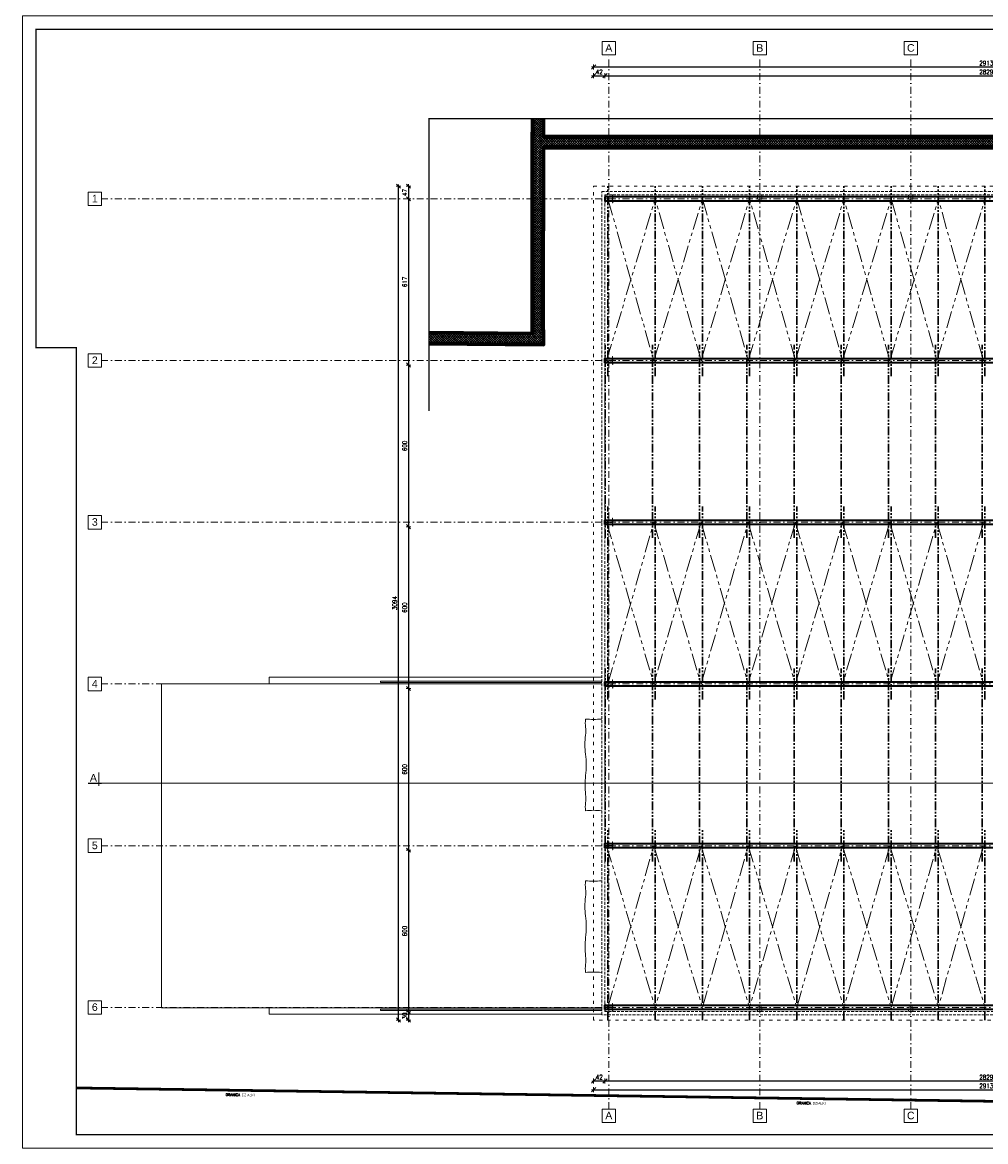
# Model space of a CAD drawing. Header units: millimetres. Extents: x 16720 to 74016, y 25810 to 81213.
# Tile 142 of 256: x 30172 to 33744, y 33360 to 37512. Entities that reach past the tile are written whole.
import ezdxf

# ---------------------------------------------------------------- set-up
doc = ezdxf.new("R2010")
doc.units = ezdxf.units.MM
for name, pattern in [('ACAD_ISO03W100', [30, 12, -18]), ('ACAD_ISO07W100', [3, 0, -3]), ('DASHDOTX2', [50.8, 25.4, -12.7, 0, -12.7]), ('HIDDENX2', [19.05, 12.7, -6.35]), ('PHANTOM', [63.5, 31.75, -6.35, 6.35, -6.35, 6.35, -6.35]), ('PRZER-TR3', [28, 15, -7, 0, -6])]:
    doc.linetypes.add(name, pattern=pattern)
for name, color, linetype, lineweight in [('1', 7, 'Continuous', 9), ('_DACH_nad', 230, 'Continuous', 18), ('_GRUBE', 7, 'Continuous', 40), ('_HATCH', 157, 'Continuous', 5), ('_L_GRANICA DZIAŁKI', 10, 'Continuous', 25), ('_O_KROPKOWANE', 2, 'ACAD_ISO07W100', 9), ('_O_OPISY', 110, 'Continuous', 9), ('_O_PRZEKROJOWE', 22, 'Continuous', 9), ('_OPISY', 110, 'Continuous', 9), ('_OSIE', 187, 'PRZER-TR3', 9), ('_OŚ', 165, 'DASHDOTX2', 9), ('_PRZERYWANE', 252, 'HIDDENX2', 9), ('_RAMKA', 212, 'Continuous', 9), ('_STAL', 113, 'Continuous', 35), ('_WIDOKOWE', 252, 'Continuous', 9), ('_WYMIAR', 151, 'Continuous', 9)]:
    doc.layers.add(name, color=color, linetype=linetype, lineweight=lineweight)
doc.styles.add('ROMANS', font='romans.shx', dxfattribs={"width": 0.8, "height": 17})
doc.styles.get("Standard").update_dxf_attribs({"font": 'arial.ttf'})
doc.dimstyles.new('DOM w 100', dxfattribs={"dimscale": 8, "dimtxt": 2.5, "dimasz": 0.2, "dimexe": 1.25, "dimexo": 2, "dimgap": 0.7, "dimtad": 1, "dimdec": 0, "dimtxsty": 'ROMANS', "dimblk1": 'wymgreg', "dimblk2": 'wymgregII', "dimsah": 1, "dimcen": 2.5, "dimdle": 1, "dimse1": 1, "dimse2": 1, "dimadec": 0, "dimazin": 0, "dimtfac": 1, "dimtdec": 0, "dimtix": 1, "dimtmove": 1, "dimatfit": 3, "dimfxl": 1.25, "dimarcsym": 0})

# ---------------------------------------------------------------- blocks, each defined once
blk = doc.blocks.new('wymgreg')
at = {"layer": '1'}
for p, q in [((0, 0), (-4.9, -4.9)), ((4.8, 0), (-3.9, 0)), ((0, 5.7), (0, -5.7)), ((0, 0), (4.9, 4.9))]:
    blk.add_line(p, q, dxfattribs=at)
blk = doc.blocks.new('wymgregII')
at = {"layer": '1', "rotation": 180}
blk.add_blockref('wymgreg', (0, 0), dxfattribs=at)
blk = doc.blocks.new('*D6537')
at = {"layer": '_WYMIAR', "color": 0, "lineweight": -2}
blk.add_line((32291.8, 33552), (35201.6, 33552), dxfattribs=at)
at = {"layer": 'Defpoints', "color": 0}
for p in [(32290.2, 33810.4), (35203.2, 33810.4), (35203.2, 33552)]:
    blk.add_point(p, dxfattribs=at)
at = {"layer": '_WYMIAR', "color": 0, "linetype": 'ByBlock', "lineweight": -2, "xscale": 1.6, "yscale": 1.6, "zscale": 1.6, "rotation": 180}
blk.add_blockref('wymgreg', (32290.2, 33552), dxfattribs=at)
at = {"layer": '_WYMIAR', "color": 0, "linetype": 'ByBlock', "lineweight": -2, "xscale": 1.6, "yscale": 1.6, "zscale": 1.6}
blk.add_blockref('wymgregII', (35203.2, 33552), dxfattribs=at)
at = {"layer": '_WYMIAR', "color": 0, "insert": (33746.7, 33566.1), "char_height": 17, "attachment_point": 5, "style": 'ROMANS'}
blk.add_mtext('2913', dxfattribs=at)
blk = doc.blocks.new('*D6539')
at = {"layer": '_WYMIAR', "color": 0, "lineweight": -2}
blk.add_line((35159.6, 33584.2), (32333.8, 33584.2), dxfattribs=at)
at = {"layer": 'Defpoints', "color": 0}
for p in [(32332.2, 33849.4), (35161.2, 33849.4), (32332.2, 33584.2)]:
    blk.add_point(p, dxfattribs=at)
at = {"layer": '_WYMIAR', "color": 0, "linetype": 'ByBlock', "lineweight": -2, "xscale": 1.6, "yscale": 1.6, "zscale": 1.6, "rotation": 180}
blk.add_blockref('wymgregII', (32332.2, 33584.2), dxfattribs=at)
at = {"layer": '_WYMIAR', "color": 0, "linetype": 'ByBlock', "lineweight": -2, "xscale": 1.6, "yscale": 1.6, "zscale": 1.6}
blk.add_blockref('wymgreg', (35161.2, 33584.2), dxfattribs=at)
at = {"layer": '_WYMIAR', "color": 0, "insert": (33746.7, 33598.3), "char_height": 17, "attachment_point": 5, "style": 'ROMANS'}
blk.add_mtext('2829', dxfattribs=at)
blk = doc.blocks.new('*D6540')
at = {"layer": '_WYMIAR', "color": 0, "lineweight": -2}
blk.add_line((32330.6, 33584.2), (32291.8, 33584.2), dxfattribs=at)
at = {"layer": 'Defpoints', "color": 0}
for p in [(32332.2, 33849.4), (32290.2, 33810.4), (32290.2, 33584.2)]:
    blk.add_point(p, dxfattribs=at)
at = {"layer": '_WYMIAR', "color": 0, "linetype": 'ByBlock', "lineweight": -2, "xscale": 1.6, "yscale": 1.6, "zscale": 1.6, "rotation": 180}
blk.add_blockref('wymgregII', (32290.2, 33584.2), dxfattribs=at)
at = {"layer": '_WYMIAR', "color": 0, "linetype": 'ByBlock', "lineweight": -2, "xscale": 1.6, "yscale": 1.6, "zscale": 1.6}
blk.add_blockref('wymgreg', (32332.2, 33584.2), dxfattribs=at)
at = {"layer": '_WYMIAR', "color": 0, "insert": (32311.2, 33598.3), "char_height": 17, "attachment_point": 5, "style": 'ROMANS'}
blk.add_mtext('42', dxfattribs=at)
blk = doc.blocks.new('*D6541')
at = {"layer": '_WYMIAR', "color": 0, "lineweight": -2}
blk.add_line((31566.5, 33812), (31566.5, 36902.8), dxfattribs=at)
at = {"layer": 'Defpoints', "color": 0}
for p in [(31566.5, 36904.4), (32290.2, 36904.4), (32290.2, 33810.4)]:
    blk.add_point(p, dxfattribs=at)
at = {"layer": '_WYMIAR', "color": 0, "linetype": 'ByBlock', "lineweight": -2, "xscale": 1.6, "yscale": 1.6, "zscale": 1.6}
for name, p, rotation in [('wymgregII', (31566.5, 36904.4), 90), ('wymgreg', (31566.5, 33810.4), 270)]:
    blk.add_blockref(name, p, dxfattribs=dict(at, rotation=rotation))
at = {"layer": '_WYMIAR', "color": 0, "insert": (31552.4, 35357.4), "char_height": 17, "attachment_point": 5, "rotation": 90, "style": 'ROMANS'}
blk.add_mtext('3094', dxfattribs=at)
blk = doc.blocks.new('*D6542')
at = {"layer": '_WYMIAR', "color": 0, "lineweight": -2}
blk.add_line((31603.6, 36902.8), (31603.6, 36859), dxfattribs=at)
at = {"layer": 'Defpoints', "color": 0}
for p in [(32290.2, 36904.4), (31603.6, 36857.4), (32332.2, 36857.4)]:
    blk.add_point(p, dxfattribs=at)
at = {"layer": '_WYMIAR', "color": 0, "linetype": 'ByBlock', "lineweight": -2, "xscale": 1.6, "yscale": 1.6, "zscale": 1.6}
for name, p, rotation in [('wymgreg', (31603.6, 36904.4), 90), ('wymgregII', (31603.6, 36857.4), 270)]:
    blk.add_blockref(name, p, dxfattribs=dict(at, rotation=rotation))
at = {"layer": '_WYMIAR', "color": 0, "insert": (31589.5, 36880.9), "char_height": 17, "attachment_point": 5, "rotation": 90, "style": 'ROMANS'}
blk.add_mtext('47', dxfattribs=at)
blk = doc.blocks.new('*D6543')
at = {"layer": '_WYMIAR', "color": 0, "lineweight": -2}
blk.add_line((31603.6, 36855.8), (31603.6, 36242.4), dxfattribs=at)
at = {"layer": 'Defpoints', "color": 0}
for p in [(32332.2, 36857.4), (31603.6, 36240.8), (31603.6, 36240.8)]:
    blk.add_point(p, dxfattribs=at)
at = {"layer": '_WYMIAR', "color": 0, "linetype": 'ByBlock', "lineweight": -2, "xscale": 1.6, "yscale": 1.6, "zscale": 1.6}
for name, p, rotation in [('wymgreg', (31603.6, 36857.4), 90), ('wymgregII', (31603.6, 36240.8), 270)]:
    blk.add_blockref(name, p, dxfattribs=dict(at, rotation=rotation))
at = {"layer": '_WYMIAR', "color": 0, "insert": (31589.5, 36549.1), "char_height": 17, "attachment_point": 5, "rotation": 90, "style": 'ROMANS'}
blk.add_mtext('617', dxfattribs=at)
blk = doc.blocks.new('*D6544')
at = {"layer": '_WYMIAR', "color": 0, "lineweight": -2}
blk.add_line((31603.6, 36239.2), (31603.6, 35642.4), dxfattribs=at)
at = {"layer": 'Defpoints', "color": 0}
for p in [(31603.6, 36240.8), (31603.6, 35640.8), (31603.6, 35640.8)]:
    blk.add_point(p, dxfattribs=at)
at = {"layer": '_WYMIAR', "color": 0, "linetype": 'ByBlock', "lineweight": -2, "xscale": 1.6, "yscale": 1.6, "zscale": 1.6}
for name, p, rotation in [('wymgreg', (31603.6, 36240.8), 90), ('wymgregII', (31603.6, 35640.8), 270)]:
    blk.add_blockref(name, p, dxfattribs=dict(at, rotation=rotation))
at = {"layer": '_WYMIAR', "color": 0, "insert": (31589.5, 35940.8), "char_height": 17, "attachment_point": 5, "rotation": 90, "style": 'ROMANS'}
blk.add_mtext('600', dxfattribs=at)
blk = doc.blocks.new('*D6545')
at = {"layer": '_WYMIAR', "color": 0, "lineweight": -2}
blk.add_line((31603.6, 35639.2), (31603.6, 35042.4), dxfattribs=at)
at = {"layer": 'Defpoints', "color": 0}
for p in [(31603.6, 35640.8), (31591.8, 35040.8), (31603.6, 35040.8)]:
    blk.add_point(p, dxfattribs=at)
at = {"layer": '_WYMIAR', "color": 0, "linetype": 'ByBlock', "lineweight": -2, "xscale": 1.6, "yscale": 1.6, "zscale": 1.6}
for name, p, rotation in [('wymgreg', (31603.6, 35640.8), 90), ('wymgregII', (31603.6, 35040.8), 270)]:
    blk.add_blockref(name, p, dxfattribs=dict(at, rotation=rotation))
at = {"layer": '_WYMIAR', "color": 0, "insert": (31589.5, 35340.8), "char_height": 17, "attachment_point": 5, "rotation": 90, "style": 'ROMANS'}
blk.add_mtext('600', dxfattribs=at)
blk = doc.blocks.new('*D6546')
at = {"layer": '_WYMIAR', "color": 0, "lineweight": -2}
blk.add_line((31603.6, 35039.2), (31603.6, 34442.4), dxfattribs=at)
at = {"layer": 'Defpoints', "color": 0}
for p in [(31591.8, 35040.8), (31603.6, 34440.8), (31619.2, 34440.8)]:
    blk.add_point(p, dxfattribs=at)
at = {"layer": '_WYMIAR', "color": 0, "linetype": 'ByBlock', "lineweight": -2, "xscale": 1.6, "yscale": 1.6, "zscale": 1.6}
for name, p, rotation in [('wymgreg', (31603.6, 35040.8), 90), ('wymgregII', (31603.6, 34440.8), 270)]:
    blk.add_blockref(name, p, dxfattribs=dict(at, rotation=rotation))
at = {"layer": '_WYMIAR', "color": 0, "insert": (31589.5, 34740.8), "char_height": 17, "attachment_point": 5, "rotation": 90, "style": 'ROMANS'}
blk.add_mtext('600', dxfattribs=at)
blk = doc.blocks.new('*D6547')
at = {"layer": '_WYMIAR', "color": 0, "lineweight": -2}
blk.add_line((31603.6, 34439.2), (31603.6, 33842.4), dxfattribs=at)
at = {"layer": 'Defpoints', "color": 0}
for p in [(31619.2, 34440.8), (31600.9, 33840.8), (31603.6, 33840.8)]:
    blk.add_point(p, dxfattribs=at)
at = {"layer": '_WYMIAR', "color": 0, "linetype": 'ByBlock', "lineweight": -2, "xscale": 1.6, "yscale": 1.6, "zscale": 1.6}
for name, p, rotation in [('wymgreg', (31603.6, 34440.8), 90), ('wymgregII', (31603.6, 33840.8), 270)]:
    blk.add_blockref(name, p, dxfattribs=dict(at, rotation=rotation))
at = {"layer": '_WYMIAR', "color": 0, "insert": (31589.5, 34140.8), "char_height": 17, "attachment_point": 5, "rotation": 90, "style": 'ROMANS'}
blk.add_mtext('600', dxfattribs=at)
blk = doc.blocks.new('*D6548')
at = {"layer": '_WYMIAR', "color": 0, "lineweight": -2}
for p, q in [((31603.6, 33842.4), (31603.6, 33844)), ((31603.6, 33840.8), (31603.6, 33810.4)), ((31603.6, 33808.8), (31603.6, 33807.2))]:
    blk.add_line(p, q, dxfattribs=at)
at = {"layer": 'Defpoints', "color": 0}
for p in [(31600.9, 33840.8), (31603.6, 33810.4), (32290.2, 33810.4)]:
    blk.add_point(p, dxfattribs=at)
at = {"layer": '_WYMIAR', "color": 0, "linetype": 'ByBlock', "lineweight": -2, "xscale": 1.6, "yscale": 1.6, "zscale": 1.6}
for name, p, rotation in [('wymgreg', (31603.6, 33840.8), 270), ('wymgregII', (31603.6, 33810.4), 90)]:
    blk.add_blockref(name, p, dxfattribs=dict(at, rotation=rotation))
at = {"layer": '_WYMIAR', "color": 0, "insert": (31589.5, 33825.6), "char_height": 17, "attachment_point": 5, "rotation": 90, "style": 'ROMANS'}
blk.add_mtext('30', dxfattribs=at)
blk = doc.blocks.new('*D6549')
at = {"layer": '_WYMIAR', "color": 0, "lineweight": -2}
blk.add_line((32291.8, 37346.6), (35201.6, 37346.6), dxfattribs=at)
at = {"layer": 'Defpoints', "color": 0}
for p in [(35203.2, 37346.6), (32290.2, 36904.4), (35203.2, 36904.4)]:
    blk.add_point(p, dxfattribs=at)
at = {"layer": '_WYMIAR', "color": 0, "linetype": 'ByBlock', "lineweight": -2, "xscale": 1.6, "yscale": 1.6, "zscale": 1.6, "rotation": 180}
blk.add_blockref('wymgreg', (32290.2, 37346.6), dxfattribs=at)
at = {"layer": '_WYMIAR', "color": 0, "linetype": 'ByBlock', "lineweight": -2, "xscale": 1.6, "yscale": 1.6, "zscale": 1.6}
blk.add_blockref('wymgregII', (35203.2, 37346.6), dxfattribs=at)
at = {"layer": '_WYMIAR', "color": 0, "insert": (33746.7, 37360.7), "char_height": 17, "attachment_point": 5, "style": 'ROMANS'}
blk.add_mtext('2913', dxfattribs=at)
blk = doc.blocks.new('*D6550')
at = {"layer": '_WYMIAR', "color": 0, "lineweight": -2}
blk.add_line((32291.8, 37314), (32330.6, 37314), dxfattribs=at)
at = {"layer": 'Defpoints', "color": 0}
for p in [(32332.2, 37314), (32290.2, 36904.4), (32332.2, 36865.4)]:
    blk.add_point(p, dxfattribs=at)
at = {"layer": '_WYMIAR', "color": 0, "linetype": 'ByBlock', "lineweight": -2, "xscale": 1.6, "yscale": 1.6, "zscale": 1.6, "rotation": 180}
blk.add_blockref('wymgreg', (32290.2, 37314), dxfattribs=at)
at = {"layer": '_WYMIAR', "color": 0, "linetype": 'ByBlock', "lineweight": -2, "xscale": 1.6, "yscale": 1.6, "zscale": 1.6}
blk.add_blockref('wymgregII', (32332.2, 37314), dxfattribs=at)
at = {"layer": '_WYMIAR', "color": 0, "insert": (32311.2, 37328.1), "char_height": 17, "attachment_point": 5, "style": 'ROMANS'}
blk.add_mtext('42', dxfattribs=at)
blk = doc.blocks.new('*D6551')
at = {"layer": '_WYMIAR', "color": 0, "lineweight": -2}
blk.add_line((32333.8, 37314), (35159.6, 37314), dxfattribs=at)
at = {"layer": 'Defpoints', "color": 0}
for p in [(35161.2, 37314), (32332.2, 36865.4), (35161.2, 36865.4)]:
    blk.add_point(p, dxfattribs=at)
at = {"layer": '_WYMIAR', "color": 0, "linetype": 'ByBlock', "lineweight": -2, "xscale": 1.6, "yscale": 1.6, "zscale": 1.6, "rotation": 180}
blk.add_blockref('wymgreg', (32332.2, 37314), dxfattribs=at)
at = {"layer": '_WYMIAR', "color": 0, "linetype": 'ByBlock', "lineweight": -2, "xscale": 1.6, "yscale": 1.6, "zscale": 1.6}
blk.add_blockref('wymgregII', (35161.2, 37314), dxfattribs=at)
at = {"layer": '_WYMIAR', "color": 0, "insert": (33746.7, 37328.1), "char_height": 17, "attachment_point": 5, "style": 'ROMANS'}
blk.add_mtext('2829', dxfattribs=at)

msp = doc.modelspace()

# ---------------------------------------------------------------- hatches: boundary and pattern name
at = {"layer": '_HATCH'}
h = msp.add_hatch(dxfattribs=at)
h.set_pattern_fill('ANSI37', color=5, scale=2)
h.set_pattern_definition([(45, (0, 4545.468), (-4.4901281, 4.4901281), []), (135, (0, 4545.468), (-4.4901281, -4.4901281), [])])
h.paths.add_polyline_path([(35139.4, 37154.8), (35138.7, 37088.1), (32104.2, 37088.1), (32104.3, 37154.8), (32064.7, 37154.8), (32064.1, 37058.2), (32063.2, 36427.8), (32063.8, 36357.3), (31679.2, 36361.3), (31679.2, 36321.3), (32104.1, 36316.8), (32103.2, 36427.9), (32104.1, 37048.1), (35178.2, 37048.1), (35179.4, 37154.8)])

# ---------------------------------------------------------------- linework, layer by layer
at = {"layer": '_DACH_nad', "linetype": 'ACAD_ISO03W100'}
msp.add_lwpolyline([(32290.2, 36904.4), (35203.2, 36904.4), (35203.2, 33810.4), (32290.2, 33810.4)], close=True, dxfattribs=at)
at = {"layer": '_GRUBE', "color": 5, "lineweight": 70}
for points in [[(31679.6, 36361.3), (32063.8, 36357.3), (32063.2, 36427.8), (32064.1, 37058.2), (32064.3, 37154.8)], [(32104.1, 37048.1), (35178.2, 37048.1), (35179.6, 37154.8)], [(32104.2, 37088.1), (32104.3, 37154.8)], [(32104.2, 37088.1), (35138.7, 37088.1), (35139.6, 37154.8)], [(31679.2, 36321.3), (32104.1, 36316.8), (32103.2, 36427.9), (32104.1, 37048.1)]]:
    msp.add_lwpolyline(points, dxfattribs=at)
at = {"layer": '_L_GRANICA DZIAŁKI', "ltscale": 70, "const_width": 10}
msp.add_lwpolyline([(30371.7, 33558.7), (33900.8, 33507.3), (35496.9, 33492)], dxfattribs=at)
at = {"layer": '_O_KROPKOWANE', "ltscale": 2}
msp.add_line((30465.2, 34689.4), (35528.2, 34689.4), dxfattribs=at)
at = {"layer": '_O_PRZEKROJOWE'}
msp.add_lwpolyline([(30455.2, 34679.4), (30455.2, 34729.4)], dxfattribs=at)
at = {"layer": '_O_PRZEKROJOWE', "const_width": 5}
msp.add_lwpolyline([(30465.2, 34689.4), (30415.2, 34689.4)], dxfattribs=at)
at = {"layer": '_OSIE', "linetype": 'PHANTOM', "lineweight": 30}
for p, q in [((32343.5, 36199.4), (32343.5, 36904.4)), ((32518.6, 36199.4), (32518.6, 36904.4)), ((32693.6, 36199.4), (32693.6, 36904.4)), ((32868.6, 36199.4), (32868.6, 36904.4)), ((33043.6, 36199.4), (33043.6, 36904.4)), ((33218.7, 36199.4), (33218.7, 36904.4)), ((33393.7, 36199.4), (33393.7, 36904.4)), ((33568.7, 36199.4), (33568.7, 36904.4)), ((33741.6, 36199.4), (33741.6, 36904.4)), ((32333.5, 35599.4), (32333.5, 36315.4)), ((32508.6, 35599.4), (32508.6, 36315.4)), ((32683.6, 35599.4), (32683.6, 36315.4)), ((32858.6, 35599.4), (32858.6, 36315.4)), ((33033.6, 35599.4), (33033.6, 36315.4)), ((33208.7, 35599.4), (33208.7, 36315.4)), ((33383.7, 35599.4), (33383.7, 36315.4)), ((33558.7, 35599.4), (33558.7, 36315.4)), ((33731.6, 35599.4), (33731.6, 36315.4)), ((32343.5, 34999.4), (32343.5, 35715.4)), ((32518.6, 34999.4), (32518.6, 35715.4)), ((32693.6, 34999.4), (32693.6, 35715.4)), ((32868.6, 34999.4), (32868.6, 35715.4)), ((33043.6, 34999.4), (33043.6, 35715.4)), ((33218.7, 34999.4), (33218.7, 35715.4)), ((33393.7, 34999.4), (33393.7, 35715.4)), ((33568.7, 34999.4), (33568.7, 35715.4)), ((33741.6, 34999.4), (33741.6, 35715.4)), ((32333.5, 34399.4), (32333.5, 35115.4)), ((32508.6, 34399.4), (32508.6, 35115.4)), ((32683.6, 34399.4), (32683.6, 35115.4)), ((32858.6, 34399.4), (32858.6, 35115.4)), ((33033.6, 34399.4), (33033.6, 35115.4)), ((33208.7, 34399.4), (33208.7, 35115.4)), ((33383.7, 34399.4), (33383.7, 35115.4)), ((33558.7, 34399.4), (33558.7, 35115.4)), ((33731.6, 34399.4), (33731.6, 35115.4)), ((32343.5, 33810.4), (32343.5, 34515.4)), ((32518.6, 33810.4), (32518.6, 34515.4)), ((32693.6, 33810.4), (32693.6, 34515.4)), ((32868.6, 33810.4), (32868.6, 34515.4)), ((33043.6, 33810.4), (33043.6, 34515.4)), ((33218.7, 33810.4), (33218.7, 34515.4)), ((33393.7, 33810.4), (33393.7, 34515.4)), ((33568.7, 33810.4), (33568.7, 34515.4)), ((33741.6, 33810.4), (33741.6, 34515.4))]:
    msp.add_line(p, q, dxfattribs=at)
at = {"layer": '_OSIE', "color": 212, "linetype": 'PHANTOM', "lineweight": 15, "ltscale": 2}
for p, q in [((32338.5, 36257.4), (32518.6, 36857.4)), ((32343.5, 36857.4), (32513.6, 36257.4)), ((32513.6, 36257.4), (32693.6, 36857.4)), ((32688.6, 36257.4), (32518.6, 36857.4)), ((32688.6, 36257.4), (32868.6, 36857.4)), ((32693.6, 36857.4), (32863.6, 36257.4)), ((32863.6, 36257.4), (33043.6, 36857.4)), ((33038.6, 36257.4), (32868.6, 36857.4)), ((33038.6, 36257.4), (33218.7, 36857.4)), ((33043.6, 36857.4), (33213.7, 36257.4)), ((33213.7, 36257.4), (33393.7, 36857.4)), ((33388.7, 36257.4), (33218.7, 36857.4)), ((33388.7, 36257.4), (33568.7, 36857.4)), ((33393.7, 36857.4), (33563.7, 36257.4)), ((33563.7, 36257.4), (33741.6, 36857.4)), ((33736.6, 36257.4), (33568.7, 36857.4)), ((32338.5, 35657.4), (32513.6, 35057.4)), ((32343.5, 35057.4), (32513.6, 35657.4)), ((32513.6, 35657.4), (32688.6, 35057.4)), ((32688.6, 35657.4), (32513.6, 35057.4)), ((32688.6, 35057.4), (32863.6, 35657.4)), ((32688.6, 35657.4), (32863.6, 35057.4)), ((32863.6, 35657.4), (33038.6, 35057.4)), ((33038.6, 35657.4), (32863.6, 35057.4)), ((33038.6, 35057.4), (33213.7, 35657.4)), ((33038.6, 35657.4), (33213.7, 35057.4)), ((33213.7, 35657.4), (33388.7, 35057.4)), ((33388.7, 35657.4), (33213.7, 35057.4)), ((33388.7, 35057.4), (33563.7, 35657.4)), ((33388.7, 35657.4), (33563.7, 35057.4)), ((33563.7, 35657.4), (33736.6, 35057.4)), ((33736.6, 35657.4), (33563.7, 35057.4)), ((32338.5, 34457.4), (32518.6, 33857.4)), ((32343.5, 33857.4), (32513.6, 34457.4)), ((32513.6, 34457.4), (32693.6, 33857.4)), ((32688.6, 34457.4), (32518.6, 33857.4)), ((32688.6, 34457.4), (32868.6, 33857.4)), ((32693.6, 33857.4), (32863.6, 34457.4)), ((32863.6, 34457.4), (33043.6, 33857.4)), ((33038.6, 34457.4), (32868.6, 33857.4)), ((33038.6, 34457.4), (33218.7, 33857.4)), ((33043.6, 33857.4), (33213.7, 34457.4)), ((33213.7, 34457.4), (33393.7, 33857.4)), ((33388.7, 34457.4), (33218.7, 33857.4)), ((33388.7, 34457.4), (33568.7, 33857.4)), ((33393.7, 33857.4), (33563.7, 34457.4)), ((33563.7, 34457.4), (33741.6, 33857.4)), ((33736.6, 34457.4), (33568.7, 33857.4))]:
    msp.add_line(p, q, dxfattribs=at)
at = {"layer": '_OŚ'}
for p, q in [((32346.7, 33480.4), (32346.7, 37391.2)), ((32906.7, 33480.4), (32906.7, 37391.2)), ((33466.7, 33480.4), (33466.7, 37391.2)), ((35528.2, 36857.4), (30465.2, 36857.4)), ((35528.2, 36257.4), (30465.2, 36257.4)), ((35528.2, 35657.4), (30465.2, 35657.4)), ((35528.2, 35057.4), (30465.2, 35057.4)), ((35528.2, 34457.4), (30465.2, 34457.4)), ((35528.2, 33857.4), (30465.2, 33857.4))]:
    msp.add_line(p, q, dxfattribs=at)
at = {"layer": '_OŚ', "linetype": 'ByBlock'}
for points in [[(32321.7, 37391.2), (32371.7, 37391.2), (32371.7, 37441.2), (32321.7, 37441.2)], [(32881.7, 37391.2), (32931.7, 37391.2), (32931.7, 37441.2), (32881.7, 37441.2)], [(33441.7, 37391.2), (33491.7, 37391.2), (33491.7, 37441.2), (33441.7, 37441.2)], [(30415.2, 36832.4), (30465.2, 36832.4), (30465.2, 36882.4), (30415.2, 36882.4)], [(30415.2, 36232.4), (30465.2, 36232.4), (30465.2, 36282.4), (30415.2, 36282.4)], [(30415.2, 35632.4), (30465.2, 35632.4), (30465.2, 35682.4), (30415.2, 35682.4)], [(30415.2, 35032.4), (30465.2, 35032.4), (30465.2, 35082.4), (30415.2, 35082.4)], [(30415.2, 34432.4), (30465.2, 34432.4), (30465.2, 34482.4), (30415.2, 34482.4)], [(30415.2, 33832.4), (30465.2, 33832.4), (30465.2, 33882.4), (30415.2, 33882.4)], [(32321.7, 33430.4), (32371.7, 33430.4), (32371.7, 33480.4), (32321.7, 33480.4)], [(32881.7, 33430.4), (32931.7, 33430.4), (32931.7, 33480.4), (32881.7, 33480.4)], [(33441.7, 33430.4), (33491.7, 33430.4), (33491.7, 33480.4), (33441.7, 33480.4)]]:
    msp.add_lwpolyline(points, close=True, dxfattribs=at)
at = {"layer": '_PRZERYWANE', "ltscale": 5, "const_width": 5}
msp.add_lwpolyline([(31679.2, 36070), (31679.2, 37154.8), (35781.3, 37154.8)], dxfattribs=at)
at = {"layer": '_PRZERYWANE', "ltscale": 0.8}
for points in [[(32320.2, 36884.4), (35173.2, 36884.4), (35173.2, 33830.4), (32320.2, 33830.4)], [(32332.2, 36872.4), (35161.2, 36872.4), (35161.2, 33842.4), (32332.2, 33842.4)]]:
    msp.add_lwpolyline(points, close=True, dxfattribs=at)
for points in [[(32332.2, 36842.4), (32333.6, 36842.4), (32333.6, 36854.3, -0.414214), (32336.3, 36857), (32357.1, 36857, -0.414214), (32359.8, 36854.3), (32359.8, 36842.4), (32361.2, 36842.4), (32361.2, 36872.4), (32359.8, 36872.4), (32359.8, 36860.6, -0.414214), (32357.1, 36857.9), (32336.3, 36857.9, -0.414214), (32333.6, 36860.6), (32333.6, 36872.4), (32332.2, 36872.4), (32332.2, 36842.4)], [(32332.2, 36242.4), (32333.6, 36242.4), (32333.6, 36254.3, -0.414214), (32336.3, 36257), (32357.1, 36257, -0.414214), (32359.8, 36254.3), (32359.8, 36242.4), (32361.2, 36242.4), (32361.2, 36272.4), (32359.8, 36272.4), (32359.8, 36260.6, -0.414214), (32357.1, 36257.9), (32336.3, 36257.9, -0.414214), (32333.6, 36260.6), (32333.6, 36272.4), (32332.2, 36272.4), (32332.2, 36242.4)], [(32332.2, 35642.4), (32333.6, 35642.4), (32333.6, 35654.3, -0.414214), (32336.3, 35657), (32357.1, 35657, -0.414214), (32359.8, 35654.3), (32359.8, 35642.4), (32361.2, 35642.4), (32361.2, 35672.4), (32359.8, 35672.4), (32359.8, 35660.6, -0.414214), (32357.1, 35657.9), (32336.3, 35657.9, -0.414214), (32333.6, 35660.6), (32333.6, 35672.4), (32332.2, 35672.4), (32332.2, 35642.4)], [(32332.2, 35042.4), (32333.6, 35042.4), (32333.6, 35054.3, -0.414214), (32336.3, 35057), (32357.1, 35057, -0.414214), (32359.8, 35054.3), (32359.8, 35042.4), (32361.2, 35042.4), (32361.2, 35072.4), (32359.8, 35072.4), (32359.8, 35060.6, -0.414214), (32357.1, 35057.9), (32336.3, 35057.9, -0.414214), (32333.6, 35060.6), (32333.6, 35072.4), (32332.2, 35072.4), (32332.2, 35042.4)], [(32332.2, 34442.4), (32333.6, 34442.4), (32333.6, 34454.3, -0.414214), (32336.3, 34457), (32357.1, 34457, -0.414214), (32359.8, 34454.3), (32359.8, 34442.4), (32361.2, 34442.4), (32361.2, 34472.4), (32359.8, 34472.4), (32359.8, 34460.6, -0.414214), (32357.1, 34457.9), (32336.3, 34457.9, -0.414214), (32333.6, 34460.6), (32333.6, 34472.4), (32332.2, 34472.4), (32332.2, 34442.4)], [(32332.2, 33842.4), (32333.6, 33842.4), (32333.6, 33854.3, -0.414214), (32336.3, 33857), (32357.1, 33857, -0.414214), (32359.8, 33854.3), (32359.8, 33842.4), (32361.2, 33842.4), (32361.2, 33872.4), (32359.8, 33872.4), (32359.8, 33860.6, -0.414214), (32357.1, 33857.9), (32336.3, 33857.9, -0.414214), (32333.6, 33860.6), (32333.6, 33872.4), (32332.2, 33872.4), (32332.2, 33842.4)]]:
    msp.add_lwpolyline(points, format="xyb", dxfattribs=at)
at = {"layer": '_PRZERYWANE', "ltscale": 0.3}
for points in [[(32900.1, 36856.4), (32913.3, 36856.4, 0.414214), (32914.7, 36857.9), (32914.7, 36871, 0.414214), (32913.3, 36872.4), (32900.1, 36872.4, 0.414214), (32898.7, 36871), (32898.7, 36857.9, 0.414214)], [(33460.1, 36856.4), (33473.3, 36856.4, 0.414214), (33474.7, 36857.9), (33474.7, 36871, 0.414214), (33473.3, 36872.4), (33460.1, 36872.4, 0.414214), (33458.7, 36871), (33458.7, 36857.9, 0.414214)], [(32900.1, 33858.4), (32913.3, 33858.4, -0.414214), (32914.7, 33857), (32914.7, 33843.9, -0.414214), (32913.3, 33842.4), (32900.1, 33842.4, -0.414214), (32898.7, 33843.9), (32898.7, 33857, -0.414214)], [(33460.1, 33858.4), (33473.3, 33858.4, -0.414214), (33474.7, 33857), (33474.7, 33843.9, -0.414214), (33473.3, 33842.4), (33460.1, 33842.4, -0.414214), (33458.7, 33843.9), (33458.7, 33857, -0.414214)]]:
    msp.add_lwpolyline(points, format="xyb", close=True, dxfattribs=at)
at = {"layer": '_RAMKA'}
msp.add_lwpolyline([(30171.7, 37535.8), (36671.7, 37535.8), (36671.7, 33335.8), (30171.7, 33335.8)], close=True, dxfattribs=at)
at = {"layer": '_RAMKA', "const_width": 5}
msp.add_lwpolyline([(30221.7, 37485.8), (36621.7, 37485.8), (36621.7, 33385.8), (30371.7, 33385.8), (30371.7, 36305.8), (30221.7, 36305.8)], close=True, dxfattribs=at)
at = {"layer": '_STAL', "ltscale": 0.8}
for points in [[(32332.2, 36865.4), (32332.2, 36849.4), (35161.2, 36849.4), (35161.2, 36865.4)], [(32332.2, 36249.4), (32332.2, 36265.4), (35161.2, 36265.4), (35161.2, 36249.4)], [(32332.2, 35649.4), (32332.2, 35665.4), (35161.2, 35665.4), (35161.2, 35649.4)], [(32332.2, 35049.4), (32332.2, 35065.4), (35161.2, 35065.4), (35161.2, 35049.4)], [(32332.2, 34449.4), (32332.2, 34465.4), (35161.2, 34465.4), (35161.2, 34449.4)], [(32332.2, 33849.4), (32332.2, 33865.4), (35161.2, 33865.4), (35161.2, 33849.4)]]:
    msp.add_lwpolyline(points, close=True, dxfattribs=at)
at = {"layer": '_WIDOKOWE', "color": 157}
for points in [[(31087.2, 33856.4), (30687.2, 33856.4), (30687.2, 35058.4), (31087.2, 35058.4)], [(32320.2, 35082.4), (31087.2, 35082.4), (31087.2, 35058.4), (32320.2, 35058.4)], [(32320.2, 35063.4), (31499.3, 35063.4), (31499.3, 35068.4), (32320.2, 35068.4)], [(32320.2, 33832.4), (31087.2, 33832.4), (31087.2, 33856.4), (32320.2, 33856.4)], [(32320.2, 33851.4), (31499.3, 33851.4), (31499.3, 33846.4), (32320.2, 33846.4)]]:
    msp.add_lwpolyline(points, dxfattribs=at)
at = {"layer": '_WIDOKOWE'}
for points in [[(32320.2, 34927.4, -0.045562), (32260.2, 34927.4, 0.042736), (32260.2, 34897.9, -0.067583), (32260.2, 34867.4)], [(32260.2, 34647.4, -0.031947), (32260.2, 34717.4, 0.070182), (32260.2, 34797.4, -0.062268), (32260.2, 34867.4)], [(32320.2, 34587.4, 0.045562), (32260.2, 34587.4, -0.042736), (32260.2, 34616.9, 0.067583), (32260.2, 34647.4)], [(32320.2, 34327.4, -0.045562), (32260.2, 34327.4, 0.042736), (32260.2, 34297.9, -0.067583), (32260.2, 34267.4)], [(32260.2, 34047.4, -0.031947), (32260.2, 34117.4, 0.070182), (32260.2, 34197.4, -0.062268), (32260.2, 34267.4)], [(32320.2, 33987.4, 0.045562), (32260.2, 33987.4, -0.042736), (32260.2, 34016.9, 0.067583), (32260.2, 34047.4)]]:
    msp.add_lwpolyline(points, format="xyb", dxfattribs=at)

# ---------------------------------------------------------------- texts
at = {"layer": '_O_OPISY', "insert": (30435.2, 34709.4), "char_height": 28, "attachment_point": 5}
msp.add_mtext_dynamic_manual_height_columns('\\pxqc;A', width=127.013, gutter_width=12.5, heights=[0], dxfattribs=at)
at = {"layer": '_OPISY', "char_height": 28, "attachment_point": 5}
for s, insert in [('\\pxqc;A', (32346.7, 37417.1)), ('\\pxqc;B', (32906.7, 37417.1)), ('\\pxqc;C', (33466.7, 37417.1)), ('\\pxqc;1', (30440.2, 36858.3)), ('\\pxqc;2', (30440.2, 36258.3)), ('\\pxqc;3', (30440.2, 35658.3)), ('\\pxqc;4', (30440.2, 35058.3)), ('\\pxqc;5', (30440.2, 34458.3)), ('\\pxqc;6', (30440.2, 33858.3)), ('\\pxqc;A', (32346.7, 33456.3)), ('\\pxqc;B', (32906.7, 33456.3)), ('\\pxqc;C', (33466.7, 33456.3))]:
    msp.add_mtext_dynamic_manual_height_columns(s, width=127.013, gutter_width=12.5, heights=[0], dxfattribs=dict(at, insert=insert))
at = {"layer": '_OPISY', "color": 1, "char_height": 9.579, "width": 299.326, "attachment_point": 5, "rotation": 359.165}
for insert in [(30979.4, 33533), (33096.9, 33502.1)]:
    msp.add_mtext('{\\Fsimplex|c238;GRANICA DZIAŁKI}', dxfattribs=dict(at, insert=insert))

# ---------------------------------------------------------------- dimensions: what is measured, and where the dimension line sits
at = {"layer": '_WYMIAR'}
for base, p1, p2, picture, middle in [((35203.2, 37346.6), (32290.2, 36904.4), (35203.2, 36904.4), '*D6549', (33746.7, 37360.7)), ((32332.2, 37314), (32290.2, 36904.4), (32332.2, 36865.4), '*D6550', (32311.2, 37328.1)), ((35161.2, 37314), (32332.2, 36865.4), (35161.2, 36865.4), '*D6551', (33746.7, 37328.1)), ((32290.2, 33584.2), (32332.2, 33849.4), (32290.2, 33810.4), '*D6540', (32311.2, 33598.3)), ((32332.2, 33584.2), (35161.2, 33849.4), (32332.2, 33849.4), '*D6539', (33746.7, 33598.3)), ((35203.2, 33552), (32290.2, 33810.4), (35203.2, 33810.4), '*D6537', (33746.7, 33566.1))]:
    dim = msp.add_linear_dim(base=base, p1=p1, p2=p2, dimstyle='DOM w 100', override={"dimtxsty": 'ROMANS'}, dxfattribs=at)
    dim.commit()
    dim.dimension.update_dxf_attribs({"geometry": picture, "text_midpoint": middle})
for base, p1, p2, picture, middle in [((31566.5, 36904.4), (32290.2, 33810.4), (32290.2, 36904.4), '*D6541', (31552.4, 35357.4)), ((31603.6, 36857.4), (32290.2, 36904.4), (32332.2, 36857.4), '*D6542', (31589.5, 36880.9)), ((31603.6, 36240.8), (32332.2, 36857.4), (31603.6, 36240.8), '*D6543', (31589.5, 36549.1)), ((31603.6, 35640.8), (31603.6, 36240.8), (31603.6, 35640.8), '*D6544', (31589.5, 35940.8)), ((31603.6, 35040.8), (31603.6, 35640.8), (31591.8, 35040.8), '*D6545', (31589.5, 35340.8)), ((31603.6, 34440.8), (31591.8, 35040.8), (31619.2, 34440.8), '*D6546', (31589.5, 34740.8)), ((31603.6, 33840.8), (31619.2, 34440.8), (31600.9, 33840.8), '*D6547', (31589.5, 34140.8)), ((31603.6, 33810.4), (31600.9, 33840.8), (32290.2, 33810.4), '*D6548', (31589.5, 33825.6))]:
    dim = msp.add_linear_dim(base=base, p1=p1, p2=p2, angle=90, dimstyle='DOM w 100', override={"dimtxsty": 'ROMANS'}, dxfattribs=at)
    dim.commit()
    dim.dimension.update_dxf_attribs({"geometry": picture, "text_midpoint": middle})

doc.saveas('drawing.dxf')
